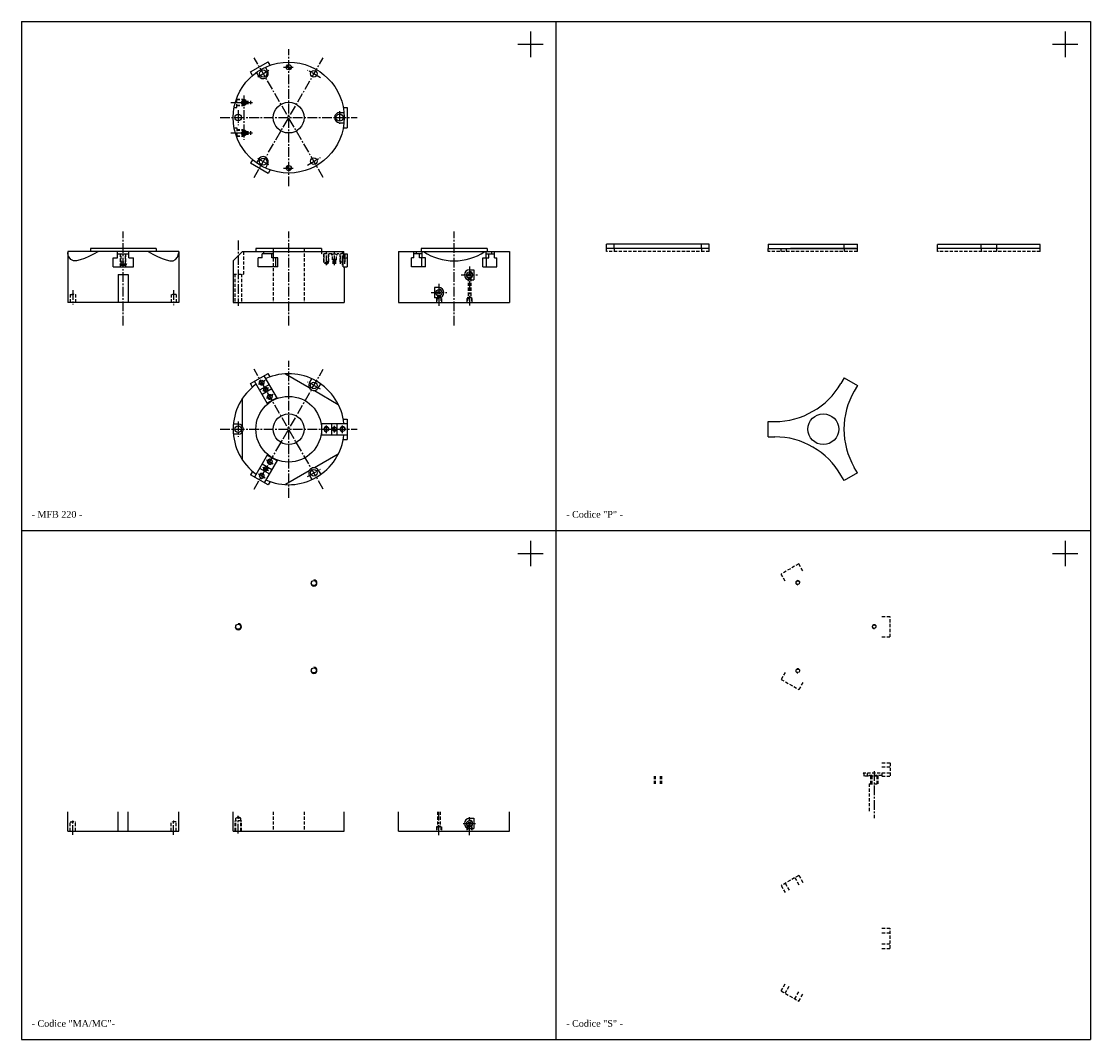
# Model space of a CAD drawing. Header units: millimetres. Extents: x 1158 to 3258, y -989 to 1011.
import ezdxf

# ---------------------------------------------------------------- set-up
doc = ezdxf.new("R2010")
doc.units = ezdxf.units.MM
doc.linetypes.add('CENTER2', pattern=[28.575, 19.05, -3.175, 3.175, -3.175])
doc.linetypes.add('DASHED2', pattern=[9.525, 6.35, -3.175])
doc.layers.add('1', color=2, linetype='DASHED2')
doc.layers.add('2', color=1, linetype='CENTER2')
doc.styles.get("Standard").update_dxf_attribs({"font": 'isocp.shx', "bigfont": 'chineset.shx'})

msp = doc.modelspace()

# ---------------------------------------------------------------- hatches: boundary and pattern name
h = msp.add_hatch()
h.set_pattern_fill('ANSI31', scale=0.04, style=0)
h.set_pattern_definition([(45, (1123.02345, 1859.99077), (-0.089802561, 0.089802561), [])])
h.paths.add_polyline_path([(1677.5, 920.9), (1682.5, 920.9), (1682.5, 925.9, 0.414214)])
h.paths.add_polyline_path([(1687.5, 920.9), (1682.5, 920.9), (1682.5, 915.9, 0.414214)])
h = msp.add_hatch()
h.set_pattern_fill('ANSI31', scale=0.04, style=0)
h.set_pattern_definition([(45, (1123.02345, 1661.99077), (-0.089802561, 0.089802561), [])])
h.paths.add_polyline_path([(1677.5, 722.9), (1682.5, 722.9), (1682.5, 727.9, 0.414214)])
h.paths.add_polyline_path([(1687.5, 722.9), (1682.5, 722.9), (1682.5, 717.9, 0.414214)])
h = msp.add_hatch()
h.set_pattern_fill('ANSI31', scale=0.025, angle=120, style=0)
h.set_pattern_definition([(165, (1413.1682, -250.13007), (-0.020543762, -0.076670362), [])])
h.paths.add_polyline_path([(1634, 285.9, 0.414214), (1639.5, 284.4), (1637.5, 287.9)])
h.paths.add_polyline_path([(1641, 289.9, 0.414214), (1635.5, 291.3), (1637.5, 287.9)])
h = msp.add_hatch()
h.set_pattern_fill('ANSI31', scale=0.025, style=0)
h.set_pattern_definition([(45, (1418.76702, 673.201905), (-0.056126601, 0.056126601), [])])
h.paths.add_polyline_path([(1772.5, 213.9, 0.414214), (1768.5, 209.9), (1772.5, 209.9)])
h.paths.add_polyline_path([(1772.5, 205.9, 0.414214), (1776.5, 209.9), (1772.5, 209.9)])
h = msp.add_hatch()
h.set_pattern_fill('ANSI31', scale=0.025, angle=-120, style=0)
h.set_pattern_definition([(285, (2215.59656, 206.687194), (0.076670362, 0.020543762), [])])
h.paths.add_polyline_path([(1641, 130, 0.414214), (1639.5, 135.4), (1637.5, 132)])
h.paths.add_polyline_path([(1634, 134, 0.414214), (1635.5, 128.5), (1637.5, 132)])

# ---------------------------------------------------------------- linework, layer by layer
at = {"color": 7}
for p, q in [((1157.5, 1010.9), (3257.5, 1010.9)), ((1157.5, 1010.9), (1157.5, -989.1)), ((2207.5, 1010.9), (2207.5, -989.1)), ((3257.5, 1010.9), (3257.5, -989.1)), ((2157.5, 990.9), (2157.5, 940.9)), ((3207.5, 990.9), (3207.5, 940.9)), ((2132.5, 965.9), (2182.5, 965.9)), ((3182.5, 965.9), (3232.5, 965.9)), ((1607.7, 911.5), (1642.3, 931.5)), ((1646.3, 924.7), (1642.3, 931.5)), ((1611.6, 904.7), (1607.7, 911.5)), ((1623.9, 903.5), (1619.6, 910.9)), ((1641.2, 913.5), (1636.9, 920.9)), ((1789.7, 841.9), (1797.5, 841.9)), ((1797.5, 841.9), (1797.5, 801.9)), ((1782.5, 831.9), (1791.1, 831.9)), ((1782.5, 811.9), (1791.1, 811.9)), ((1789.7, 801.9), (1797.5, 801.9)), ((1611.6, 739.1), (1607.7, 732.3)), ((1623.9, 740.3), (1619.6, 732.9)), ((1642.3, 712.3), (1607.7, 732.3)), ((1641.2, 730.3), (1636.9, 722.9)), ((1646.3, 719.1), (1642.3, 712.3)), ((2508.5, 573.6), (2306.5, 573.6)), ((2306.5, 564.6), (2306.5, 573.6)), ((2321.5, 564.6), (2321.5, 573.6)), ((2493.5, 564.6), (2493.5, 573.6)), ((2508.5, 564.6), (2508.5, 573.6)), ((2624.5, 573.6), (2799.5, 573.6)), ((2624.5, 573.6), (2624.5, 564.6)), ((2773.5, 564.6), (2773.5, 573.6)), ((2799.5, 564.6), (2799.5, 573.6)), ((3158.5, 572.6), (2956.5, 572.6)), ((2956.5, 564.6), (2956.5, 572.6)), ((3042.5, 564.6), (3042.5, 572.6)), ((3072.5, 572.6), (3072.5, 564.6)), ((3158.5, 564.6), (3158.5, 572.6)), ((1466.5, 558.6), (1248.5, 558.6)), ((1248.5, 558.6), (1248.5, 458.6)), ((1422, 564.6), (1293, 564.6)), ((1293, 564.6), (1293, 558.6)), ((1337.5, 546.6), (1346.5, 546.6)), ((1337.5, 528.6), (1337.5, 546.6)), ((1346.5, 546.6), (1346.5, 558.6)), ((1346.5, 554.6), (1368.5, 554.6)), ((1368.5, 546.6), (1368.5, 558.6)), ((1368.5, 546.6), (1377.5, 546.6)), ((1377.5, 528.6), (1377.5, 546.6)), ((1422, 564.6), (1422, 558.6)), ((1466.5, 558.6), (1466.5, 458.6)), ((1573.5, 540.6), (1591.5, 558.6)), ((1591.5, 558.6), (1791, 558.6)), ((1747, 564.6), (1618, 564.6)), ((1618, 564.6), (1618, 558.6)), ((1622.7, 528.6), (1622.7, 546.6)), ((1630.5, 546.6), (1622.7, 546.6)), ((1630.5, 546.6), (1630.5, 554.6)), ((1652.7, 554.6), (1630.5, 554.6)), ((1633.6, 554.6), (1633.6, 558.6)), ((1649.5, 546.6), (1649.5, 554.6)), ((1661.4, 546.6), (1649.5, 546.6)), ((1652.7, 546.6), (1652.7, 558.6)), ((1657.3, 528.6), (1657.3, 546.6)), ((1661.4, 528.6), (1661.4, 546.6)), ((1747, 564.6), (1747, 558.6)), ((1789.7, 528.6), (1789.7, 546.6)), ((1789.7, 546.6), (1797.5, 546.6)), ((1791, 546.6), (1791, 558.6)), ((1791, 554.6), (1797.5, 554.6)), ((1797.5, 554.6), (1797.5, 528.6)), ((1898.5, 558.6), (2116.5, 558.6)), ((1898.5, 558.6), (1898.5, 458.6)), ((1923.9, 528.6), (1923.9, 546.6)), ((1928.4, 546.6), (1923.9, 546.6)), ((1928, 546.6), (1928, 558.6)), ((1928.4, 546.6), (1928.4, 554.6)), ((1944.8, 554.6), (1928.4, 554.6)), ((1933.8, 554.6), (1933.8, 558.6)), ((1939.4, 546.6), (1939.4, 554.6)), ((1950.9, 546.6), (1939.4, 546.6)), ((2072, 564.6), (1943, 564.6)), ((1943, 564.6), (1943, 558.6)), ((1943.9, 528.6), (1943.9, 546.6)), ((1944.8, 546.6), (1944.8, 558.6)), ((1950.9, 528.6), (1950.9, 546.6)), ((2064.1, 546.6), (2075.6, 546.6)), ((2064.1, 528.6), (2064.1, 546.6)), ((2070.2, 546.6), (2070.2, 558.6)), ((2070.2, 554.6), (2086.6, 554.6)), ((2071.1, 528.6), (2071.1, 546.6)), ((2072, 564.6), (2072, 558.6)), ((2075.6, 546.6), (2075.6, 554.6)), ((2081.2, 554.6), (2081.2, 558.6)), ((2086.6, 546.6), (2086.6, 554.6)), ((2086.6, 546.6), (2091.1, 546.6)), ((2087, 546.6), (2087, 558.6)), ((2091.1, 528.6), (2091.1, 546.6)), ((2116.5, 558.6), (2116.5, 458.6)), ((2508.5, 564.6), (2306.5, 564.6)), ((2472, 564.6), (2343, 564.6)), ((2624.5, 564.6), (2799.5, 564.6)), ((2650, 558.6), (2650, 564.6)), ((2660, 558.6), (2660, 564.6)), ((2797, 564.6), (2668, 564.6)), ((3158.5, 564.6), (2956.5, 564.6)), ((3122, 564.6), (2993, 564.6)), ((1337.5, 528.6), (1377.5, 528.6)), ((1351, 534.6), (1352.5, 532)), ((1351, 534.6), (1364, 534.6)), ((1352.5, 532), (1362.5, 532)), ((1352.5, 528.6), (1352.5, 532)), ((1364, 534.6), (1362.5, 532)), ((1362.5, 528.6), (1362.5, 532)), ((1573.5, 540.6), (1573.5, 458.6)), ((1661.4, 528.6), (1622.7, 528.6)), ((1789.7, 528.6), (1797.5, 528.6)), ((1791.5, 528.6), (1791.5, 458.6)), ((1950.9, 528.6), (1923.9, 528.6)), ((2064.1, 528.6), (2091.1, 528.6)), ((1347.5, 513.6), (1367.5, 513.6)), ((1347.5, 513.6), (1347.5, 458.6)), ((1367.5, 513.6), (1367.5, 458.6)), ((2037.5, 523.1), (2046, 523.1)), ((2046, 523.1), (2046, 503.1)), ((1969, 488.1), (1969, 468.1)), ((1977.5, 488.1), (1969, 488.1)), ((2037.5, 503.1), (2046, 503.1)), ((1977.5, 468.1), (1969, 468.1)), ((1466.5, 458.6), (1248.5, 458.6)), ((1573.5, 458.6), (1791.5, 458.6)), ((1898.5, 458.6), (2116.5, 458.6)), ((1607.7, 299.5), (1642.3, 319.5)), ((1660.3, 270.5), (1634.5, 315)), ((1646.3, 312.7), (1642.3, 319.5)), ((1676, 318.7), (1722.8, 291.7)), ((1611.6, 292.7), (1607.7, 299.5)), ((1641.2, 259.5), (1615.5, 304)), ((1644.5, 297.7), (1625.5, 286.7)), ((1723.4, 300.7), (1728.1, 308.9)), ((1740.7, 290.7), (1745.4, 298.9)), ((2773.5, 311), (2767.2, 299.9)), ((2773.5, 311), (2799.5, 296)), ((2799.5, 296), (2793.1, 284.9)), ((1649.5, 289), (1630.5, 278)), ((1733.2, 285.7), (1780, 258.7)), ((1591.5, 215.9), (1591.5, 269.9)), ((1659.5, 271.7), (1640.5, 260.7)), ((1583.5, 219.9), (1574, 219.9)), ((1746.1, 220.9), (1797.5, 220.9)), ((1747.5, 198.9), (1747.5, 220.9)), ((1767.5, 198.9), (1767.5, 220.9)), ((1777.5, 198.9), (1777.5, 220.9)), ((1789.7, 229.9), (1797.5, 229.9)), ((1797.5, 229.9), (1797.5, 189.9)), ((2624.5, 224.9), (2637.2, 224.9)), ((2624.5, 194.9), (2624.5, 224.9)), ((1583.5, 199.9), (1574, 199.9)), ((1591.5, 149.9), (1591.5, 203.9)), ((1746.1, 198.9), (1797.5, 198.9)), ((1789.7, 189.9), (1797.5, 189.9)), ((2624.5, 194.9), (2637.2, 194.9)), ((1641.2, 160.4), (1615.5, 115.8)), ((1660.3, 149.4), (1634.5, 104.8)), ((1640.5, 159.1), (1659.5, 148.1)), ((1780, 161.1), (1733.2, 134.1)), ((1611.6, 127.1), (1607.7, 120.3)), ((1625.5, 133.1), (1644.5, 122.1)), ((1630.5, 141.8), (1649.5, 130.8)), ((1722.8, 128.1), (1676, 101.1)), ((1740.7, 129.2), (1745.4, 120.9)), ((2799.5, 123.9), (2793.1, 134.9)), ((1642.3, 100.3), (1607.7, 120.3)), ((1646.3, 107.1), (1642.3, 100.3)), ((1723.4, 119.2), (1728.1, 110.9)), ((2773.5, 108.9), (2767.2, 119.9)), ((2799.5, 123.9), (2773.5, 108.9)), ((1157.5, 10.9), (3257.5, 10.9)), ((2157.5, -9.1), (2157.5, -59.1)), ((3207.5, -9.1), (3207.5, -59.1)), ((2132.5, -34.1), (2182.5, -34.1)), ((3182.5, -34.1), (3232.5, -34.1)), ((1248.5, -579.4), (1248.5, -541.4)), ((1347.5, -579.4), (1347.5, -541.4)), ((1367.5, -579.4), (1367.5, -541.4)), ((1466.5, -579.4), (1466.5, -541.4)), ((1573.5, -579.4), (1573.5, -541.4)), ((1791.5, -579.4), (1791.5, -541.4)), ((1898.5, -579.4), (1898.5, -541.4)), ((2116.5, -579.4), (2116.5, -541.4)), ((2037.5, -554.4), (2046, -554.4)), ((2046, -554.4), (2046, -574.4)), ((1248.5, -579.4), (1466.5, -579.4)), ((1573.5, -579.4), (1791.5, -579.4)), ((1898.5, -579.4), (2116.5, -579.4)), ((2037.5, -574.4), (2046, -574.4)), ((1157.5, -989.1), (3257.5, -989.1))]:
    msp.add_line(p, q, dxfattribs=at)
at = {"color": 7, "linetype": 'DASHED2'}
for p, q in [((2684.3, -54.6), (2649.7, -74.6)), ((2692.3, -68.5), (2684.3, -54.6)), ((2657.7, -88.5), (2649.7, -74.6)), ((2847.5, -158.1), (2863.5, -158.1)), ((2863.5, -198.1), (2863.5, -158.1)), ((2847.5, -198.1), (2863.5, -198.1)), ((2657.7, -267.7), (2649.7, -281.5)), ((2649.7, -281.5), (2684.3, -301.5)), ((2692.3, -287.7), (2684.3, -301.5)), ((2847.5, -445.4), (2863.5, -445.4)), ((2847.5, -453.4), (2863.5, -453.4)), ((2863.5, -445.4), (2863.5, -471.4)), ((2847.5, -471.4), (2863.5, -471.4)), ((2684.3, -666.6), (2649.7, -686.6)), ((2676.5, -671.1), (2684.5, -685)), ((2684.3, -666.6), (2692.3, -680.5)), ((2649.7, -686.6), (2657.7, -700.5)), ((2657.5, -682.1), (2665.5, -696)), ((2847.5, -770.1), (2863.5, -770.1)), ((2863.5, -810.1), (2863.5, -770.1)), ((2847.5, -779.1), (2863.5, -779.1)), ((2847.5, -801.1), (2863.5, -801.1)), ((2847.5, -810.1), (2863.5, -810.1)), ((2649.7, -893.5), (2657.7, -879.7)), ((2649.7, -893.5), (2684.3, -913.5)), ((2657.5, -898), (2665.5, -884.2)), ((2676.5, -909), (2684.5, -895.2)), ((2684.3, -913.5), (2692.3, -899.7))]:
    msp.add_line(p, q, dxfattribs=at)
at = {"color": 7}
for centre, radius in [((1682.5, 821.9), 109), ((1682.5, 920.9), 5), ((1632.5, 908.5), 7), ((1732, 907.7), 6.5), ((1594.5, 851.9), 4.08), ((1594.5, 851.9), 2.5), ((1682.5, 821.9), 30.2), ((1583.5, 821.9), 6.5), ((1782.5, 821.9), 7), ((1594.5, 791.9), 4.08), ((1594.5, 791.9), 2.5), ((1632.5, 735.3), 7), ((1732, 736.2), 6.5), ((1682.5, 722.9), 5), ((2037.5, 513.1), 5.8), ((2037.5, 513.1), 2.5), ((1977.5, 478.1), 5.8), ((1977.5, 478.1), 2.5), ((1629.5, 301.7), 4.32), ((1732, 295.7), 6.5), ((1682.5, 209.9), 64.5), ((1637.5, 287.9), 4), ((1645.5, 274), 4.32), ((1682.5, 209.9), 30.2), ((2732.5, 209.9), 30.2), ((1583.5, 209.9), 6.5), ((1756.5, 209.9), 4.32), ((1772.5, 209.9), 4), ((1788.5, 209.9), 4.32), ((1645.5, 145.8), 4.32), ((1637.5, 132), 4), ((1732, 124.2), 6.5), ((1629.5, 118.1), 4.32), ((1732, -92.3), 4.93), ((2682.5, -91.5), 3.46), ((1583.5, -178.1), 4.93), ((2832.5, -178.1), 3.46), ((1732, -263.8), 4.93), ((2682.5, -264.7), 3.46), ((2037.5, -564.4), 5.5), ((2037.5, -564.4), 2.5)]:
    msp.add_circle(centre, radius, dxfattribs=at)
for centre, radius, start, end in [((1632.5, 908.5), 10, 210, 30), ((1594.5, 851.9), 5, 180, 90), ((1782.5, 821.9), 10, 90, 270), ((1594.5, 791.9), 5, 180, 90), ((1632.5, 735.3), 10, 330, 150), ((2007.5, 649.6), 109, 236.6015, 303.3985), ((2037.5, 513.1), 10, 90, 270), ((2037.5, 513.1), 6.5, 180, 90), ((1977.5, 478.1), 6.5, 180, 90), ((1977.5, 478.1), 10, 270, 90), ((1682.5, 209.9), 109, 5.792, 114.208), ((1682.5, 209.9), 109, 125.792, 234.208), ((1629.5, 301.7), 5, 120, 30), ((1732, 295.7), 10, 150, 330), ((2637.2, 374.9), 150, 270, 330), ((1645.5, 274), 5, 120, 30), ((2923, 209.9), 150, 150, 210), ((1583.5, 209.9), 10, 270, 90), ((1756.5, 209.9), 5, 0, 270), ((1788.5, 209.9), 5, 0, 270), ((1682.5, 209.9), 109, 245.792, 354.208), ((2637.2, 44.9), 150, 30, 90), ((1645.5, 145.8), 5, 240, 150), ((1732, 124.2), 10, 30, 210), ((1629.5, 118.1), 5, 240, 150), ((1732, -92.3), 6, 180, 90), ((2682.5, -91.5), 4, 0, 270), ((1583.5, -178.1), 6, 180, 90), ((2832.5, -178.1), 4, 0, 270), ((1732, -263.8), 6, 180, 90), ((2682.5, -264.7), 4, 0, 270), ((2037.5, -564.4), 10, 90, 270), ((2037.5, -564.4), 6.5, 180, 90)]:
    msp.add_arc(centre, radius, start, end, dxfattribs=at)
for points in [[(1308.7, 558.6), (1251.1, 547.6), (1248.5, 557.2)], [(1406.3, 558.6), (1463.9, 547.6), (1466.5, 557.2)]]:
    msp.add_spline(points, degree=3, dxfattribs=at)
at = {"layer": '1', "color": 7}
for p, q in [((1575.6, 841.9), (1580.5, 841.9)), ((1580.5, 841.9), (1580.5, 860.4)), ((1580.5, 858.4), (1592.5, 858.4)), ((1580.5, 857.5), (1595.5, 857.5)), ((1580.5, 846.3), (1595.5, 846.3)), ((1580.5, 845.4), (1592.5, 845.4)), ((1592.5, 845.4), (1592.5, 858.4)), ((1595.5, 846.3), (1595.5, 857.5)), ((1595.5, 857.5), (1597.3, 854.4)), ((1595.5, 846.3), (1597.3, 849.4)), ((1597.3, 854.4), (1608.7, 854.4)), ((1597.3, 849.4), (1597.3, 854.4)), ((1597.3, 849.4), (1608.7, 849.4)), ((1575.6, 801.9), (1580.5, 801.9)), ((1580.5, 801.9), (1580.5, 783.5)), ((1580.5, 798.4), (1592.5, 798.4)), ((1592.5, 798.4), (1592.5, 785.4)), ((1580.5, 797.5), (1595.5, 797.5)), ((1580.5, 786.3), (1595.5, 786.3)), ((1580.5, 785.4), (1592.5, 785.4)), ((1595.5, 797.5), (1597.3, 794.4)), ((1595.5, 797.5), (1595.5, 786.3)), ((1595.5, 786.3), (1597.3, 789.4)), ((1597.3, 794.4), (1608.5, 794.4)), ((1597.3, 789.4), (1597.3, 794.4)), ((1597.3, 789.4), (1608.5, 789.4)), ((1352.5, 538.6), (1352.5, 554.6)), ((1353.2, 534.6), (1353.2, 554.6)), ((1361.8, 534.6), (1361.8, 554.6)), ((1362.5, 538.6), (1362.5, 554.6)), ((1593.5, 558.6), (1593.5, 514.6)), ((1652.3, 564.6), (1652.3, 458.6)), ((1712.8, 564.6), (1712.8, 458.6)), ((1747.5, 554.6), (1747.5, 558.6)), ((1767.5, 554.6), (1747.5, 554.6)), ((1751.5, 538.6), (1751.5, 554.6)), ((1752.2, 536.6), (1752.2, 554.6)), ((1760.8, 536.6), (1760.8, 554.6)), ((1761.5, 538.6), (1761.5, 554.6)), ((1767.5, 551.6), (1767.5, 554.6)), ((1768.5, 551.6), (1767.5, 551.6)), ((1768.5, 554.1), (1776.5, 554.1)), ((1768.5, 542.6), (1768.5, 554.1)), ((1776.5, 542.6), (1776.5, 554.1)), ((1777.5, 551.6), (1776.5, 551.6)), ((1777.5, 551.6), (1777.5, 554.6)), ((1790.7, 554.6), (1777.5, 554.6)), ((1783.5, 538.6), (1783.5, 554.6)), ((1784.2, 534.6), (1784.2, 554.6)), ((1792.8, 534.6), (1792.8, 554.6)), ((1793.5, 538.6), (1793.5, 554.6)), ((2306.5, 558.6), (2306.5, 564.6)), ((2508.5, 558.6), (2306.5, 558.6)), ((2321.5, 564.6), (2321.5, 558.6)), ((2493.5, 564.6), (2493.5, 558.6)), ((2508.5, 558.6), (2508.5, 564.6)), ((2624.5, 558.6), (2624.5, 564.6)), ((2799.5, 558.6), (2624.5, 558.6)), ((2773.5, 564.6), (2773.5, 558.6)), ((2799.5, 558.6), (2799.5, 564.6)), ((2956.5, 558.6), (2956.5, 564.6)), ((3158.5, 558.6), (2956.5, 558.6)), ((3042.5, 564.6), (3042.5, 558.6)), ((3072.5, 564.6), (3072.5, 558.6)), ((3158.5, 558.6), (3158.5, 564.6)), ((1352.5, 538.6), (1362.5, 538.6)), ((1761.5, 538.6), (1751.5, 538.6)), ((1760.8, 536.6), (1752.2, 536.6)), ((1752.2, 536.6), (1756.5, 534.1)), ((1756.5, 534.1), (1760.8, 536.6)), ((1776.5, 543.1), (1768.5, 543.1)), ((1776.5, 542.6), (1768.5, 542.6)), ((1770, 534.6), (1770, 542.6)), ((1775, 534.6), (1775, 542.6)), ((1783.5, 538.6), (1793.5, 538.6)), ((1573.5, 514.6), (1593.5, 514.6)), ((1577, 514.6), (1577, 458.6)), ((1590, 514.6), (1590, 458.6)), ((2035, 507.1), (2035, 469.5)), ((2040, 507.1), (2040, 469.5)), ((1253.5, 474.6), (1263.5, 474.6)), ((1253.5, 474.6), (1253.5, 458.6)), ((1255.9, 474.6), (1258.5, 476.1)), ((1261.1, 474.6), (1258.5, 476.1)), ((1263.5, 474.6), (1263.5, 458.6)), ((1451.5, 474.6), (1451.5, 458.6)), ((1461.5, 474.6), (1451.5, 474.6)), ((1453.9, 474.6), (1456.5, 476.1)), ((1459.1, 474.6), (1456.5, 476.1)), ((1461.5, 474.6), (1461.5, 458.6)), ((1972.5, 466.6), (1982.5, 466.6)), ((1972.5, 466.6), (1972.5, 458.6)), ((1973.4, 468.6), (1975, 469.5)), ((1973.4, 468.6), (1981.6, 468.6)), ((1973.4, 468.6), (1973.4, 458.6)), ((1975, 472.1), (1975, 469.5)), ((1975, 469.5), (1980, 469.5)), ((1980, 472.1), (1980, 469.5)), ((1981.6, 468.6), (1980, 469.5)), ((1981.6, 468.6), (1981.6, 458.6)), ((1982.5, 466.6), (1982.5, 458.6)), ((2032.5, 466.6), (2042.5, 466.6)), ((2032.5, 466.6), (2032.5, 458.6)), ((2033.4, 468.6), (2035, 469.5)), ((2033.4, 468.6), (2041.6, 468.6)), ((2033.4, 468.6), (2033.4, 458.6)), ((2035, 469.5), (2040, 469.5)), ((2041.6, 468.6), (2040, 469.5)), ((2041.6, 468.6), (2041.6, 458.6)), ((2042.5, 466.6), (2042.5, 458.6)), ((2400.5, -471.4), (2400.5, -486.4)), ((2401.5, -471.4), (2401.5, -486.4)), ((2402.6, -471.4), (2402.6, -486.4)), ((2412.4, -471.4), (2412.4, -486.4)), ((2413.5, -471.4), (2413.5, -486.4)), ((2414.5, -471.4), (2414.5, -486.4)), ((2863.5, -465.4), (2811, -465.4)), ((2811, -465.4), (2812.5, -468)), ((2812.5, -471.4), (2812.5, -468)), ((2839.7, -471.4), (2812.5, -471.4)), ((2818.5, -465.4), (2818.5, -471.4)), ((2847.5, -470.4), (2820.5, -470.4)), ((2820.5, -470.4), (2820.5, -471.4)), ((2825.5, -471.4), (2825.5, -486.4)), ((2826.5, -471.4), (2826.5, -486.4)), ((2827.6, -471.4), (2827.6, -486.4)), ((2837.4, -471.4), (2837.4, -486.4)), ((2838.5, -471.4), (2838.5, -486.4)), ((2839.5, -471.4), (2839.5, -486.4)), ((2847.5, -465.4), (2847.5, -470.4)), ((2822.5, -486.4), (2822.5, -541.4)), ((2822.5, -486.4), (2841.5, -486.4)), ((1652.3, -541.4), (1652.3, -579.4)), ((1712.8, -541.4), (1712.8, -579.4)), ((1975, -541.4), (1975, -569.5)), ((1980, -541.4), (1980, -569.5)), ((1253.5, -579.4), (1253.5, -561.4)), ((1253.5, -561.4), (1263.5, -561.4)), ((1256, -561.4), (1258.5, -560)), ((1261, -561.4), (1258.5, -560)), ((1263.5, -579.4), (1263.5, -561.4)), ((1451.5, -579.4), (1451.5, -561.4)), ((1461.5, -561.4), (1451.5, -561.4)), ((1454, -561.4), (1456.5, -560)), ((1459, -561.4), (1456.5, -560)), ((1461.5, -579.4), (1461.5, -561.4)), ((1577.5, -579.4), (1577.5, -559.4)), ((1589.5, -559.4), (1577.5, -559.4)), ((1578.6, -554.4), (1583.5, -551.6)), ((1578.6, -579.4), (1578.6, -554.4)), ((1588.4, -554.4), (1578.6, -554.4)), ((1588.4, -554.4), (1583.5, -551.6)), ((1588.4, -579.4), (1588.4, -554.4)), ((1589.5, -579.4), (1589.5, -559.4)), ((1972.5, -571.4), (1982.5, -571.4)), ((1972.5, -571.4), (1972.5, -579.4)), ((1973.4, -570.4), (1975, -569.5)), ((1973.4, -570.4), (1973.4, -579.4)), ((1973.4, -570.4), (1981.6, -570.4)), ((1975, -569.5), (1980, -569.5)), ((1981.6, -570.4), (1980, -569.5)), ((1981.6, -570.4), (1981.6, -579.4)), ((1982.5, -571.4), (1982.5, -579.4)), ((2032.5, -571.4), (2032.5, -579.4)), ((2032.5, -571.4), (2042.5, -571.4)), ((2033.4, -570.4), (2035, -569.5)), ((2033.4, -570.4), (2033.4, -579.4)), ((2033.4, -570.4), (2041.6, -570.4)), ((2035, -569.3), (2035, -569.5)), ((2035, -569.5), (2035.4, -569.5)), ((2039.6, -569.5), (2040, -569.5)), ((2040, -569.3), (2040, -569.5)), ((2041.6, -570.4), (2040, -569.5)), ((2041.6, -570.4), (2041.6, -579.4)), ((2042.5, -571.4), (2042.5, -579.4))]:
    msp.add_line(p, q, dxfattribs=at)
at = {"layer": '2', "color": 7}
for p, q in [((1682.5, 687.4), (1682.5, 956.4)), ((1750.4, 704.3), (1614.6, 939.5)), ((1614.6, 704.3), (1750.4, 939.5)), ((1621.6, 902.2), (1643.4, 914.8)), ((1672, 920.9), (1693, 920.9)), ((1744.9, 900.2), (1719.2, 915.1)), ((1594.5, 865.4), (1594.5, 778.5)), ((1569.2, 851.9), (1611.5, 851.9)), ((1548, 821.9), (1817, 821.9)), ((1583.5, 836.8), (1583.5, 807.1)), ((1782.5, 834.5), (1782.5, 809.4)), ((1569.2, 791.9), (1611.5, 791.9)), ((1643.4, 729), (1621.6, 741.6)), ((1719.2, 728.8), (1744.9, 743.6)), ((1672, 722.9), (1693, 722.9)), ((1357.5, 413.4), (1357.5, 598.4)), ((1682.5, 413.4), (1682.5, 598.4)), ((2007.5, 413.4), (2007.5, 598.4)), ((1583.5, 580.6), (1583.5, 452.5)), ((1756.5, 532.1), (1756.5, 557.1)), ((1772.5, 532.1), (1772.5, 557.1)), ((1788.5, 532.1), (1788.5, 557.1)), ((2037.5, 529.2), (2037.5, 452.9)), ((2021.5, 513.1), (2053.5, 513.1)), ((1258.5, 483.1), (1258.5, 453.9)), ((1456.5, 483.1), (1456.5, 453.6)), ((1977.5, 495.6), (1977.5, 452.3)), ((1962.1, 478.1), (1992.9, 478.1)), ((1682.5, 75.4), (1682.5, 344.4)), ((1614.6, 92.3), (1750.4, 327.5)), ((1750.4, 92.3), (1614.6, 327.5)), ((1636, 305.5), (1623, 298)), ((1744.9, 288.2), (1719.2, 303.1)), ((1643.1, 291.1), (1631.9, 284.6)), ((1652, 277.8), (1639, 270.3)), ((1583.5, 224.8), (1583.5, 195.1)), ((1756.5, 202.4), (1756.5, 217.4)), ((1772.5, 203.4), (1772.5, 216.4)), ((1788.5, 202.4), (1788.5, 217.4)), ((1548, 209.9), (1817, 209.9)), ((1639, 149.6), (1652, 142.1)), ((1631.9, 135.2), (1643.1, 128.7)), ((1719.2, 116.8), (1744.9, 131.6)), ((1623, 121.9), (1636, 114.4)), ((2832.5, -461.6), (2832.5, -554.3)), ((1977.5, -587.2), (1977.5, -541.4)), ((1258.5, -586.7), (1258.5, -557.9)), ((1456.5, -586.7), (1456.5, -557.9)), ((1583.5, -584.1), (1583.5, -549.8)), ((2025.3, -564.4), (2049.7, -564.4)), ((2037.5, -587.2), (2037.5, -552.4))]:
    msp.add_line(p, q, dxfattribs=at)

# ---------------------------------------------------------------- texts
at = {"color": 7, "char_height": 13.125, "width": 147.917, "attachment_point": 7}
for s, insert in [('{\\fRomantic|b0|i0|c2|p2;- MFB 220 -}', (1177.5, 35.9)), ('{\\fRomantic|b0|i0|c2|p2;- Codice "P" -}', (2227.5, 35.9)), ('{\\fRomantic|b0|i0|c2|p2;- Codice "S" -}', (2227.5, -964.1))]:
    msp.add_mtext(s, dxfattribs=dict(at, insert=insert))
at = {"color": 7, "insert": (1177.5, -964.1), "char_height": 13.125, "attachment_point": 7}
msp.add_mtext('{\\fRomantic|b0|i0|c2|p2;- Codice "MA/MC"-}', dxfattribs=at)

doc.saveas('drawing.dxf')
